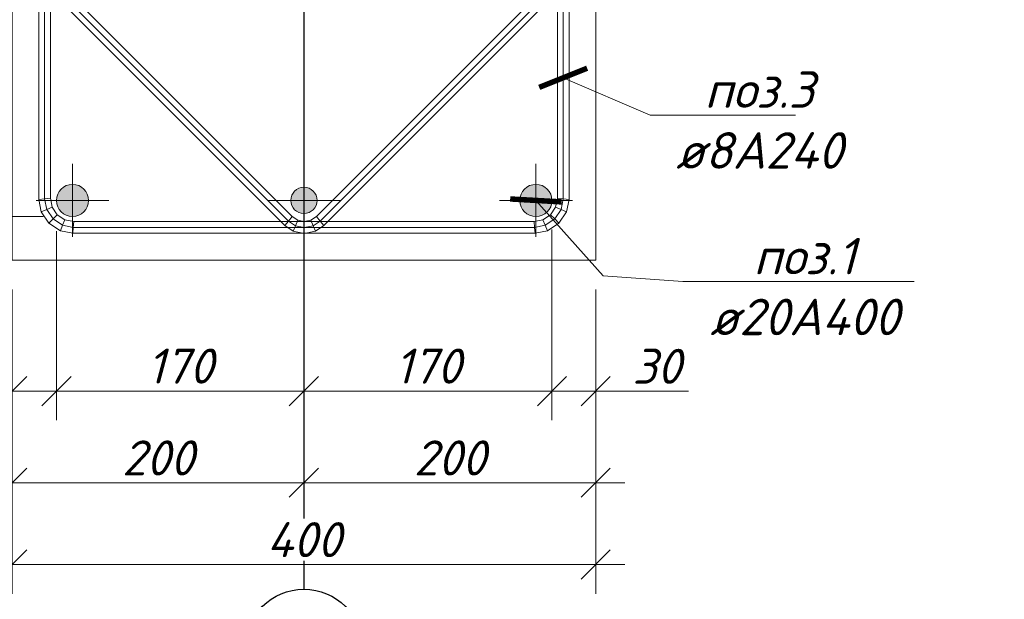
# Model space of a CAD drawing. Header units: millimetres. Extents: x 363306 to 7757304, y 1022887 to 1207196.
# Tile 46 of 256: x 666514 to 673262, y 1060815 to 1064785. Entities that reach past the tile are written whole.
import ezdxf
from ezdxf import colors
from ezdxf.entities.mleader import LeaderData, LeaderLine
from ezdxf.math import Vec2, Vec3

# ---------------------------------------------------------------- set-up
doc = ezdxf.new("R2010")
doc.units = ezdxf.units.MM
doc.linetypes.add('ACAD_ISO10W100', pattern=[18, 12, -3, 0, -3])
doc.linetypes.add('CENTERX2', pattern=[101.6, 63.5, -12.7, 12.7, -12.7])
doc.layers.add('kcd_tx', color=7, linetype='Continuous')
doc.layers.add('Оси', color=7, linetype='Continuous')
for name, color, linetype, lineweight in [('арматура', 1, 'Continuous', 40), ('Выноска', 5, 'Continuous', 15), ('выноски', 170, 'Continuous', 15), ('надпись 0.18', 160, 'Continuous', 18), ('Основная', 7, 'Continuous', 40), ('текст', 7, 'Continuous', 25)]:
    doc.layers.add(name, color=color, linetype=linetype, lineweight=lineweight)
doc.styles.add('PDF ISOCPEUR Italic', font='isocpeui.ttf')
doc.styles.get("Standard").update_dxf_attribs({"font": 'isocpeui.ttf'})
doc.styles.add('WMF-Times New Roman2', font='times.ttf')
doc.dimstyles.new('Санжар', dxfattribs={"dimtxt": 240, "dimasz": 200, "dimexe": 200, "dimexo": 200, "dimgap": 50, "dimtad": 1, "dimdec": 0, "dimtxsty": 'Standard', "dimblk": 'OBLIQUE', "dimcen": 2.5, "dimdle": 200, "dimclrd": 152, "dimclre": 152, "dimclrt": 152, "dimadec": 0, "dimazin": 0, "dimtfac": 1, "dimtdec": 0, "dimtmove": 0, "dimatfit": 3, "dimldrblk": 'OBLIQUE', "dimfxl": 0, "dimlwd": 0, "dimlwe": 0, "dimarcsym": 0})

# ---------------------------------------------------------------- blocks, each defined once
blk = doc.blocks.new('*U51')
at = {"lineweight": 5, "ltscale": 3}
h = blk.add_hatch(color=42, dxfattribs=at)
edge = h.paths.add_edge_path()
edge.add_arc((0, 0), 11, 0, 360)
at = {"color": 1, "linetype": 'CENTERX2', "lineweight": 0, "ltscale": 10}
for p, q in [((0, -25), (0, 25)), ((-25, 0), (25, 0))]:
    blk.add_line(p, q, dxfattribs=at)
at = {"layer": 'арматура', "color": 42, "lineweight": 15, "ltscale": 1.5}
blk.add_circle((0, 0), 11, dxfattribs=at)
blk = doc.blocks.new('*U52')
at = {"linetype": 'ACAD_ISO10W100', "lineweight": 5}
h = blk.add_hatch(color=140, dxfattribs=at)
edge = h.paths.add_edge_path()
edge.add_arc((0, 0), 9, 0, 360)
at = {"color": 1, "linetype": 'CENTERX2', "lineweight": 0, "ltscale": 10}
for p, q in [((0, -25), (0, 25)), ((-25, 0), (25, 0))]:
    blk.add_line(p, q, dxfattribs=at)
at = {"layer": 'арматура', "color": 140, "lineweight": 15, "ltscale": 1.5}
blk.add_circle((0, 0), 9, dxfattribs=at)
blk = doc.blocks.new('_Oblique')
at = {"color": 0, "linetype": 'ByBlock', "lineweight": -2}
blk.add_line((-0.5, -0.5), (0.5, 0.5), dxfattribs=at)
blk = doc.blocks.new('*D139')
at = {"layer": 'Defpoints', "color": 0, "lineweight": 25, "transparency": 16777216}
for p in [(666461.9, 1065137.1), (665361.9, 1063437.1), (666875.9, 1063437.1)]:
    blk.add_point(p, dxfattribs=at)
at = {"layer": 'kcd_tx', "lineweight": 0, "transparency": 16777216}
for p, q in [((665361.9, 1065337.1), (665361.9, 1063237.1)), ((666261.9, 1065137.1), (665161.9, 1065137.1)), ((666675.9, 1063437.1), (665161.9, 1063437.1))]:
    blk.add_line(p, q, dxfattribs=at)
at = {"layer": 'kcd_tx', "lineweight": 0, "transparency": 16777216, "xscale": 200, "yscale": 200, "zscale": 200}
for p, rotation in [((665361.9, 1065137.1), 90), ((665361.9, 1063437.1), 270)]:
    blk.add_blockref('_Oblique', p, dxfattribs=dict(at, rotation=rotation))
at = {"layer": 'kcd_tx', "lineweight": 0, "transparency": 16777216, "insert": (665190.4, 1064287.1), "char_height": 240, "attachment_point": 5, "rotation": 90, "bg_fill": 3, "box_fill_scale": 1.1, "bg_fill_color": 256, "bg_fill_true_color": 13158600, "bg_fill_transparency": 0}
blk.add_mtext('170', dxfattribs=at)
blk = doc.blocks.new('*D141')
at = {"layer": 'Defpoints', "color": 0, "lineweight": 25, "transparency": 16777216}
for p in [(666875.9, 1063437.1), (665361.9, 1063137.1), (666461.9, 1063137.1)]:
    blk.add_point(p, dxfattribs=at)
at = {"layer": 'kcd_tx', "lineweight": 0, "transparency": 16777216}
for p, q in [((665361.9, 1063637.1), (665361.9, 1063137.1)), ((666675.9, 1063437.1), (665161.9, 1063437.1)), ((666261.9, 1063137.1), (665161.9, 1063137.1)), ((665361.9, 1063137.1), (665361.9, 1062501.2))]:
    blk.add_line(p, q, dxfattribs=at)
at = {"layer": 'kcd_tx', "lineweight": 0, "transparency": 16777216, "xscale": 200, "yscale": 200, "zscale": 200}
for p, rotation in [((665361.9, 1063437.1), 90), ((665361.9, 1063137.1), 270)]:
    blk.add_blockref('_Oblique', p, dxfattribs=dict(at, rotation=rotation))
at = {"layer": 'kcd_tx', "lineweight": 0, "transparency": 16777216, "insert": (665191.9, 1062719.2), "char_height": 240, "attachment_point": 5, "rotation": 90, "bg_fill": 3, "box_fill_scale": 1.1, "bg_fill_color": 256, "bg_fill_true_color": 13158600, "bg_fill_transparency": 0}
blk.add_mtext('30', dxfattribs=at)
blk = doc.blocks.new('*D144')
at = {"layer": 'Defpoints', "color": 0, "lineweight": 25, "transparency": 16777216}
for p in [(666765.9, 1063537.1), (666765.9, 1062241), (668461.9, 1062136.5)]:
    blk.add_point(p, dxfattribs=at)
at = {"layer": 'kcd_tx', "lineweight": 0, "transparency": 16777216}
for p, q in [((666765.9, 1063337.1), (666765.9, 1062041)), ((668461.9, 1062336.5), (668461.9, 1062441)), ((668661.9, 1062241), (666565.9, 1062241))]:
    blk.add_line(p, q, dxfattribs=at)
at = {"layer": 'kcd_tx', "lineweight": 0, "transparency": 16777216, "xscale": 200, "yscale": 200, "zscale": 200, "rotation": 180}
blk.add_blockref('_Oblique', (666765.9, 1062241), dxfattribs=at)
at = {"layer": 'kcd_tx', "lineweight": 0, "transparency": 16777216, "xscale": 200, "yscale": 200, "zscale": 200}
blk.add_blockref('_Oblique', (668461.9, 1062241), dxfattribs=at)
at = {"layer": 'kcd_tx', "lineweight": 0, "transparency": 16777216, "insert": (667613.9, 1062412.5), "char_height": 240, "attachment_point": 5, "bg_fill": 3, "box_fill_scale": 1.1, "bg_fill_color": 256, "bg_fill_true_color": 13158600, "bg_fill_transparency": 0}
blk.add_mtext('170', dxfattribs=at)
blk = doc.blocks.new('*D145')
at = {"layer": 'Defpoints', "color": 0, "lineweight": 25, "transparency": 16777216}
for p in [(670161.9, 1063547.1), (670161.9, 1062241), (668461.9, 1062136.5)]:
    blk.add_point(p, dxfattribs=at)
at = {"layer": 'kcd_tx', "lineweight": 0, "transparency": 16777216}
for p, q in [((670161.9, 1063347.1), (670161.9, 1062041)), ((668461.9, 1062336.5), (668461.9, 1062441)), ((668261.9, 1062241), (670361.9, 1062241))]:
    blk.add_line(p, q, dxfattribs=at)
at = {"layer": 'kcd_tx', "lineweight": 0, "transparency": 16777216, "xscale": 200, "yscale": 200, "zscale": 200, "rotation": 180}
blk.add_blockref('_Oblique', (668461.9, 1062241), dxfattribs=at)
at = {"layer": 'kcd_tx', "lineweight": 0, "transparency": 16777216, "xscale": 200, "yscale": 200, "zscale": 200}
blk.add_blockref('_Oblique', (670161.9, 1062241), dxfattribs=at)
at = {"layer": 'kcd_tx', "lineweight": 0, "transparency": 16777216, "insert": (669311.9, 1062412.5), "char_height": 240, "attachment_point": 5, "bg_fill": 3, "box_fill_scale": 1.1, "bg_fill_color": 256, "bg_fill_true_color": 13158600, "bg_fill_transparency": 0}
blk.add_mtext('170', dxfattribs=at)
blk = doc.blocks.new('*D146')
at = {"layer": 'Defpoints', "color": 0, "lineweight": 25, "transparency": 16777216}
for p in [(666765.9, 1063537.1), (666461.9, 1063137.1), (666461.9, 1062241)]:
    blk.add_point(p, dxfattribs=at)
at = {"layer": 'kcd_tx', "lineweight": 0, "transparency": 16777216}
for p, q in [((666765.9, 1063337.1), (666765.9, 1062041)), ((666461.9, 1062937.1), (666461.9, 1062041)), ((666461.9, 1062241), (665826.1, 1062241)), ((666965.9, 1062241), (666461.9, 1062241))]:
    blk.add_line(p, q, dxfattribs=at)
at = {"layer": 'kcd_tx', "lineweight": 0, "transparency": 16777216, "xscale": 200, "yscale": 200, "zscale": 200, "rotation": 180}
blk.add_blockref('_Oblique', (666461.9, 1062241), dxfattribs=at)
at = {"layer": 'kcd_tx', "lineweight": 0, "transparency": 16777216, "xscale": 200, "yscale": 200, "zscale": 200}
blk.add_blockref('_Oblique', (666765.9, 1062241), dxfattribs=at)
at = {"layer": 'kcd_tx', "lineweight": 0, "transparency": 16777216, "insert": (666044, 1062411), "char_height": 240, "attachment_point": 5, "bg_fill": 3, "box_fill_scale": 1.1, "bg_fill_color": 256, "bg_fill_true_color": 13158600, "bg_fill_transparency": 0}
blk.add_mtext('30', dxfattribs=at)
blk = doc.blocks.new('*D147')
at = {"layer": 'Defpoints', "color": 0, "lineweight": 25, "transparency": 16777216}
for p in [(670161.9, 1063547.1), (670461.9, 1063137.1), (670461.9, 1062241)]:
    blk.add_point(p, dxfattribs=at)
at = {"layer": 'kcd_tx', "lineweight": 0, "transparency": 16777216}
for p, q in [((670161.9, 1063347.1), (670161.9, 1062041)), ((670461.9, 1062937.1), (670461.9, 1062041)), ((669961.9, 1062241), (670461.9, 1062241)), ((670461.9, 1062241), (671097.7, 1062241))]:
    blk.add_line(p, q, dxfattribs=at)
at = {"layer": 'kcd_tx', "lineweight": 0, "transparency": 16777216, "xscale": 200, "yscale": 200, "zscale": 200, "rotation": 180}
blk.add_blockref('_Oblique', (670161.9, 1062241), dxfattribs=at)
at = {"layer": 'kcd_tx', "lineweight": 0, "transparency": 16777216, "xscale": 200, "yscale": 200, "zscale": 200}
blk.add_blockref('_Oblique', (670461.9, 1062241), dxfattribs=at)
at = {"layer": 'kcd_tx', "lineweight": 0, "transparency": 16777216, "insert": (670879.8, 1062411), "char_height": 240, "attachment_point": 5, "bg_fill": 3, "box_fill_scale": 1.1, "bg_fill_color": 256, "bg_fill_true_color": 13158600, "bg_fill_transparency": 0}
blk.add_mtext('30', dxfattribs=at)
blk = doc.blocks.new('*D148')
at = {"layer": 'Defpoints', "color": 0, "lineweight": 25, "transparency": 16777216}
for p in [(666461.9, 1063137.1), (668461.9, 1063137.1), (668461.9, 1061613.5)]:
    blk.add_point(p, dxfattribs=at)
at = {"layer": 'kcd_tx', "lineweight": 0, "transparency": 16777216}
for p, q in [((666461.9, 1062937.1), (666461.9, 1061413.5)), ((668461.9, 1062937.1), (668461.9, 1061413.5)), ((666261.9, 1061613.5), (668661.9, 1061613.5))]:
    blk.add_line(p, q, dxfattribs=at)
at = {"layer": 'kcd_tx', "lineweight": 0, "transparency": 16777216, "xscale": 200, "yscale": 200, "zscale": 200, "rotation": 180}
blk.add_blockref('_Oblique', (666461.9, 1061613.5), dxfattribs=at)
at = {"layer": 'kcd_tx', "lineweight": 0, "transparency": 16777216, "xscale": 200, "yscale": 200, "zscale": 200}
blk.add_blockref('_Oblique', (668461.9, 1061613.5), dxfattribs=at)
at = {"layer": 'kcd_tx', "lineweight": 0, "transparency": 16777216, "insert": (667461.9, 1061783.5), "char_height": 240, "attachment_point": 5, "bg_fill": 3, "box_fill_scale": 1.1, "bg_fill_color": 256, "bg_fill_true_color": 13158600, "bg_fill_transparency": 0}
blk.add_mtext('200', dxfattribs=at)
blk = doc.blocks.new('*D149')
at = {"layer": 'Defpoints', "color": 0, "lineweight": 25, "transparency": 16777216}
for p in [(668461.9, 1063137.1), (670461.9, 1063137.1), (670461.9, 1061613.5)]:
    blk.add_point(p, dxfattribs=at)
at = {"layer": 'kcd_tx', "lineweight": 0, "transparency": 16777216}
for p, q in [((668461.9, 1062937.1), (668461.9, 1061413.5)), ((670461.9, 1062937.1), (670461.9, 1061413.5)), ((668261.9, 1061613.5), (670661.9, 1061613.5))]:
    blk.add_line(p, q, dxfattribs=at)
at = {"layer": 'kcd_tx', "lineweight": 0, "transparency": 16777216, "xscale": 200, "yscale": 200, "zscale": 200, "rotation": 180}
blk.add_blockref('_Oblique', (668461.9, 1061613.5), dxfattribs=at)
at = {"layer": 'kcd_tx', "lineweight": 0, "transparency": 16777216, "xscale": 200, "yscale": 200, "zscale": 200}
blk.add_blockref('_Oblique', (670461.9, 1061613.5), dxfattribs=at)
at = {"layer": 'kcd_tx', "lineweight": 0, "transparency": 16777216, "insert": (669461.9, 1061783.5), "char_height": 240, "attachment_point": 5, "bg_fill": 3, "box_fill_scale": 1.1, "bg_fill_color": 256, "bg_fill_true_color": 13158600, "bg_fill_transparency": 0}
blk.add_mtext('200', dxfattribs=at)
blk = doc.blocks.new('*D150')
at = {"layer": 'Defpoints', "color": 0, "lineweight": 25, "transparency": 16777216}
for p in [(666461.9, 1063137.1), (670461.9, 1063137.1), (670461.9, 1061053.6)]:
    blk.add_point(p, dxfattribs=at)
at = {"layer": 'kcd_tx', "lineweight": 0, "transparency": 16777216}
for p, q in [((666461.9, 1062937.1), (666461.9, 1060853.6)), ((670461.9, 1062937.1), (670461.9, 1060853.6)), ((666261.9, 1061053.6), (670661.9, 1061053.6))]:
    blk.add_line(p, q, dxfattribs=at)
at = {"layer": 'kcd_tx', "lineweight": 0, "transparency": 16777216, "xscale": 200, "yscale": 200, "zscale": 200, "rotation": 180}
blk.add_blockref('_Oblique', (666461.9, 1061053.6), dxfattribs=at)
at = {"layer": 'kcd_tx', "lineweight": 0, "transparency": 16777216, "xscale": 200, "yscale": 200, "zscale": 200}
blk.add_blockref('_Oblique', (670461.9, 1061053.6), dxfattribs=at)
at = {"layer": 'kcd_tx', "lineweight": 0, "transparency": 16777216, "insert": (668461.9, 1061223.6), "char_height": 240, "attachment_point": 5, "bg_fill": 3, "box_fill_scale": 1.1, "bg_fill_color": 256, "bg_fill_true_color": 13158600, "bg_fill_transparency": 0}
blk.add_mtext('400', dxfattribs=at)
blk = doc.blocks.new('_ArchTick')
at = {"color": 0, "linetype": 'ByBlock', "const_width": 0.15}
blk.add_lwpolyline([(-0.5, -0.5), (0.5, 0.5)], dxfattribs=at)

msp = doc.modelspace()

# ---------------------------------------------------------------- linework, layer by layer
at = {"lineweight": 15}
for p, q in [((666644.909, 1063554.183), (666644.909, 1066715.942)), ((666724.909, 1063562.063), (666724.909, 1066708.063)), ((670198.909, 1066708.063), (670198.909, 1063562.063)), ((670278.909, 1066714.359), (670278.909, 1063554.183)), ((668331.373, 1063374.561), (666696.887, 1065009.048)), ((668382.37, 1063436.702), (666759.027, 1065060.045)), ((670166.298, 1065055.927), (668547.072, 1063436.702)), ((670227.318, 1065003.811), (668598.069, 1063374.561)), ((666644.909, 1063554.183), (666684.909, 1063558.123)), ((666661.73, 1063469.619), (666644.909, 1063554.183)), ((666724.909, 1063562.063), (666684.909, 1063558.123)), ((666737.089, 1063500.833), (666724.909, 1063562.063)), ((670198.909, 1063562.063), (670186.73, 1063500.833)), ((670198.909, 1063562.063), (670238.909, 1063558.123)), ((670278.909, 1063554.183), (670238.909, 1063558.123)), ((670278.909, 1063554.183), (670262.088, 1063469.619)), ((666661.73, 1063469.619), (666699.409, 1063485.226)), ((666714.096, 1063391.249), (666661.73, 1063469.619)), ((666737.089, 1063500.833), (666699.409, 1063485.226)), ((666771.772, 1063448.926), (666737.089, 1063500.833)), ((670186.73, 1063500.833), (670152.046, 1063448.926)), ((670186.73, 1063500.833), (670224.409, 1063485.226)), ((670262.088, 1063469.619), (670209.723, 1063391.249)), ((670262.088, 1063469.619), (670224.409, 1063485.226)), ((666714.096, 1063391.249), (666742.934, 1063420.087)), ((666792.466, 1063338.884), (666714.096, 1063391.249)), ((666771.772, 1063448.926), (666742.934, 1063420.087)), ((666823.68, 1063414.242), (666771.772, 1063448.926)), ((666823.68, 1063414.242), (666808.073, 1063376.563)), ((666884.909, 1063402.063), (666823.68, 1063414.242)), ((666884.909, 1063402.063), (666880.97, 1063362.063)), ((670038.909, 1063402.063), (666884.909, 1063402.063)), ((668331.373, 1063374.561), (668356.872, 1063405.631)), ((668382.37, 1063436.702), (668356.872, 1063405.631)), ((668420.153, 1063411.456), (668382.37, 1063436.702)), ((668420.153, 1063411.456), (668404.546, 1063373.777)), ((668464.721, 1063402.591), (668420.153, 1063411.456)), ((668509.289, 1063411.456), (668464.721, 1063402.591)), ((668464.721, 1063402.591), (668464.721, 1063361.807)), ((668547.072, 1063436.702), (668509.289, 1063411.456)), ((668509.289, 1063411.456), (668524.897, 1063373.777)), ((668547.072, 1063436.702), (668572.571, 1063405.631)), ((668598.069, 1063374.561), (668572.571, 1063405.631)), ((670100.139, 1063414.242), (670038.909, 1063402.063)), ((670038.909, 1063402.063), (670042.849, 1063362.063)), ((670152.046, 1063448.926), (670100.139, 1063414.242)), ((670100.139, 1063414.242), (670115.746, 1063376.563)), ((670209.723, 1063391.249), (670131.353, 1063338.884)), ((670152.046, 1063448.926), (670180.885, 1063420.087)), ((670209.723, 1063391.249), (670180.885, 1063420.087)), ((666792.466, 1063338.884), (666808.073, 1063376.563)), ((666877.03, 1063322.063), (666792.466, 1063338.884)), ((666877.03, 1063322.063), (666880.97, 1063362.063)), ((670046.789, 1063322.063), (666877.03, 1063322.063)), ((668388.939, 1063336.097), (668331.373, 1063374.561)), ((668388.939, 1063336.097), (668404.546, 1063373.777)), ((668464.721, 1063321.023), (668388.939, 1063336.097)), ((668464.721, 1063321.023), (668464.721, 1063361.807)), ((668540.504, 1063336.097), (668464.721, 1063321.023)), ((668540.504, 1063336.097), (668524.897, 1063373.777)), ((668598.069, 1063374.561), (668540.504, 1063336.097)), ((670046.789, 1063322.063), (670042.849, 1063362.063)), ((670131.353, 1063338.884), (670046.789, 1063322.063)), ((670131.353, 1063338.884), (670115.746, 1063376.563))]:
    msp.add_line(p, q, dxfattribs=at)
at = {"color": 9, "lineweight": 15}
for p, q in [((666684.909, 1063558.123), (666684.909, 1066712.002)), ((670238.909, 1066711.211), (670238.909, 1063558.123)), ((668356.872, 1063405.631), (666727.957, 1065034.546)), ((670196.808, 1065029.869), (668572.571, 1063405.631)), ((666699.409, 1063485.226), (666684.909, 1063558.123)), ((670238.909, 1063558.123), (670224.409, 1063485.226)), ((666742.934, 1063420.087), (666699.409, 1063485.226)), ((670224.409, 1063485.226), (670180.885, 1063420.087)), ((666808.073, 1063376.563), (666742.934, 1063420.087)), ((668404.546, 1063373.777), (668356.872, 1063405.631)), ((668572.571, 1063405.631), (668524.897, 1063373.777)), ((670180.885, 1063420.087), (670115.746, 1063376.563)), ((666880.97, 1063362.063), (666808.073, 1063376.563)), ((670042.849, 1063362.063), (666880.97, 1063362.063)), ((668464.721, 1063361.807), (668404.546, 1063373.777)), ((668524.897, 1063373.777), (668464.721, 1063361.807)), ((670115.746, 1063376.563), (670042.849, 1063362.063))]:
    msp.add_line(p, q, dxfattribs=at)
at = {"layer": 'Выноска'}
msp.add_lwpolyline([(670461.909, 1063137.063), (666461.909, 1063137.063), (666461.909, 1067137.063), (670461.909, 1067137.063)], close=True, dxfattribs=at)
at = {"layer": 'Оси', "ltscale": 500}
msp.add_line((668461.909, 1068314.401), (668461.909, 1060884.556), dxfattribs=at)

# ---------------------------------------------------------------- block references
at = {"layer": 'Основная', "color": 6, "lineweight": 18, "xscale": 10, "yscale": 10, "zscale": 10}
for name, p in [('*U51', (666875.909, 1063547.063)), ('*U52', (668461.909, 1063547.063)), ('*U51', (670051.909, 1063547.063))]:
    msp.add_blockref(name, p, dxfattribs=at)

# ---------------------------------------------------------------- texts
at = {"layer": 'надпись 0.18', "ltscale": 100, "char_height": 250, "width": 18701.18103, "attachment_point": 1, "style": 'WMF-Times New Roman2'}
for s, insert in [('{\\fISOCPEUR|b0|i1|c204|p34;\\C256;\\c0;            Примечание:\\P\\pi-572.7275,l572.7275,t572.7275,859.7325,954.545;1.^IДанный лист читать совместно с листами К\\fISOCPEUR|b0|i1|c0|p34;p\\fISOCPEUR|b0|i1|c204|p34;-\\fISOCPEUR|b0|i1|c0|p34;5-6\\fISOCPEUR|b0|i1|c204|p34;.   \\P2.^IДля фундаментов бетон кл. В15\\P3.^IЗа  отм  0,000  принято  отметка  чистого пола  1 этажа, что соответствует  абсолютной отм. \\fISOCPEUR|b0|i1|c0|p34;\\C1;00\\fISOCPEUR|b0|i1|c204|p34;.\\fISOCPEUR|b0|i1|c0|p34;00\\fISOCPEUR|b0|i1|c204|p34;\\C256;\\c0;    \\P4.^IФундаменты выполнить из бетона класса B15 (М200)\\P5.^IДля  обеспечения 50мм  слоя  бетона   арматуру фундаментной  ленты укладывать  на  кубики-фиксаторы,  изготовленные из цементно-песчаного раствора  М100 размерами 40х40х50мм.  \\P\\pi-750,l1000,t1000;\\fISOCPEUR|b0|i1|c0|p34;6.^I\\fISOCPEUR|b0|i1|c204|p34;Щебёночная подготовка толщ. 100 мм\\P\\pi0,l0,tz;\\fISOCPEUR|b0|i1|c0|p34;\\C7; \\fISOCPEUR|b0|i1|c204|p34;7.   Фундаменты выполнить из г\\C256;\\c0;оризонтальная\\C7; \\C256;\\c0;гидроизоляция из цементно-песчаного}', (473517.709, 1063631.532)), ('{\\fISOCPEUR|b0|i1|c204|p34;\\C256;\\c0;            Примечание:\\P\\pi-572.7275,l572.7275,t500,859.7325,954.545;1.^IДанный лист читать совместно с листами К\\fISOCPEUR|b0|i1|c0|p34;p\\fISOCPEUR|b0|i1|c204|p34;-\\fISOCPEUR|b0|i1|c0|p34;5-6\\fISOCPEUR|b0|i1|c204|p34;.   \\P2.^IДля фундаментов бетон кл. В15\\P3.^IЗа  отм  0,000  принято  отметка  чистого пола  1 этажа, что соответствует  абсолютной отм. \\fISOCPEUR|b0|i1|c0|p34;\\C1;000\\fISOCPEUR|b0|i1|c204|p34;.\\fISOCPEUR|b0|i1|c0|p34;00\\fISOCPEUR|b0|i1|c204|p34;\\C256;\\c0;  \\P4.^IФундаменты выполнить из бетона класса B15 (М200)\\P5.^IДля  обеспечения 50мм  слоя  бетона   арматуру фундаментной  ленты укладывать  на  кубики-фиксаторы,  изготовленные из цементно-песчаного раствора  М100 размерами 40х40х50мм.  \\P\\pi-1000,l1000,t500;\\fISOCPEUR|b0|i1|c0|p34;6.^I\\fISOCPEUR|b0|i1|c204|p34;Щебёночная подготовка толщ. 100 мм\\P\\pi-572.7275,l572.7275,t500,859.7325,954.545;\\C7;7.^IФундаменты выполнить из г\\C256;\\c0;оризонтальная\\C7; \\C256;\\c0;гидроизоляция из цементно-песчаного}', (563309.714, 1063475.586))]:
    msp.add_mtext(s, dxfattribs=dict(at, insert=insert))

# ---------------------------------------------------------------- leaders
at = {"layer": 'выноски', "color": 7, "ltscale": 500}
ml = msp.add_multileader_mtext('Standard', dxfattribs=at)
ml.set_content('{\\C256;поз.\\C172;3 \\P\\C244;ø8А240}', color=7, style='PDF ISOCPEUR Italic')
ml.set_leader_properties(color=256, linetype='ByLayer', lineweight=-1)
ml.set_arrow_properties(name='ARCHTICK')
ml.build(insert=Vec2(0, 0))
ml.multileader.update_dxf_attribs({"text_left_attachment_type": 6, "text_right_attachment_type": 6, "dogleg_length": 50, "arrow_head_size": 250})
ctx = ml.context
ctx.base_point, ctx.char_height, ctx.arrow_head_size, ctx.landing_gap_size, ctx.plane_origin, ctx.plane_x_axis, ctx.plane_y_axis = Vec3(670967.745, 1064131.34), 250, 250, 0.45, Vec3(669680.563, 1069771.93), Vec3(1, -0.00000009), Vec3(0.00000009, 1)
ctx.left_attachment, ctx.right_attachment, ctx.text_align_type = 6, 6, 1
notes = []
notes.append((ctx, [(0, (1, 1, 0), (670835.262, 1064131.34), (1, -0.00000009), 132.483, [(0, [(670238.909, 1064387.014)], 0, [])])]))
ctx.mtext.insert, ctx.mtext.text_direction, ctx.mtext.rotation, ctx.mtext.width, ctx.mtext.alignment, ctx.mtext.flow_direction = Vec3(671583.157, 1064431.34), Vec3(1, -0.00000009), 6.28318522, 855.11577, 2, 5
for ctx, leaders in notes:
    for number, flags, end, landing, length, lines in leaders:
        leader = LeaderData()
        leader.index, (leader.has_last_leader_line, leader.has_dogleg_vector, leader.attachment_direction) = number, flags
        leader.last_leader_point, leader.dogleg_vector, leader.dogleg_length = Vec3(end), Vec3(landing), length
        for number, points, colour, breaks in lines:
            line = LeaderLine()
            line.index, line.vertices, line.color, line.breaks = number, Vec3.list(points), colors.encode_raw_color(colour), breaks
            leader.lines.append(line)
        ctx.leaders.append(leader)

# ---------------------------------------------------------------- next in the draw order: dimensions: what is measured, and where the dimension line sits
at = {"layer": 'kcd_tx', "color": 18, "lineweight": 0, "true_color": 0x000000}
dim = msp.add_linear_dim(base=(665361.908, 1063437.063), p1=(666461.909, 1065137.063), p2=(666875.909, 1063437.063), angle=270, dimstyle='Санжар', override={"dimlfac": 0.1, "dimclrd": 256, "dimclre": 256, "dimclrt": 256, "dimfxl": 0.18, "dimtfill": 1, "dimarcsym": 2}, dxfattribs=at)
dim.commit()
dim.dimension.update_dxf_attribs({"geometry": '*D139', "text_midpoint": (665190.363, 1064287.063)})

# ---------------------------------------------------------------- next in the draw order: dimensions: what is measured, and where the dimension line sits
dim = msp.add_linear_dim(base=(665361.908, 1063137.063), p1=(666875.909, 1063437.063), p2=(666461.909, 1063137.063), angle=90, dimstyle='Санжар', override={"dimlfac": 0.1, "dimclrd": 256, "dimclre": 256, "dimclrt": 256, "dimfxl": 0.18, "dimtfill": 1, "dimarcsym": 2}, dxfattribs=at)
dim.commit()
dim.dimension.update_dxf_attribs({"geometry": '*D141', "text_midpoint": (665361.908, 1062719.154), "dimtype": 160})

# ---------------------------------------------------------------- next in the draw order: dimensions: what is measured, and where the dimension line sits
dim = msp.add_linear_dim(base=(666765.909, 1062240.999), p1=(668461.909, 1062136.461), p2=(666765.909, 1063537.063), dimstyle='Санжар', override={"dimlfac": 0.1, "dimclrd": 256, "dimclre": 256, "dimclrt": 256, "dimfxl": 0.18, "dimtfill": 1, "dimarcsym": 2}, dxfattribs=at)
dim.commit()
dim.dimension.update_dxf_attribs({"geometry": '*D144', "text_midpoint": (667613.909, 1062412.545)})

# ---------------------------------------------------------------- next in the draw order: dimensions: what is measured, and where the dimension line sits
dim = msp.add_linear_dim(base=(666461.909, 1062240.999), p1=(666765.909, 1063537.063), p2=(666461.909, 1063137.063), angle=180, dimstyle='Санжар', override={"dimlfac": 0.1, "dimclrd": 256, "dimclre": 256, "dimclrt": 256, "dimfxl": 0.18, "dimtfill": 1, "dimarcsym": 2}, dxfattribs=at)
dim.commit()
dim.dimension.update_dxf_attribs({"geometry": '*D146', "text_midpoint": (666044, 1062240.999), "dimtype": 160})
dim = msp.add_linear_dim(base=(670161.909, 1062240.999), p1=(668461.909, 1062136.461), p2=(670161.909, 1063547.063), dimstyle='Санжар', override={"dimlfac": 0.1, "dimclrd": 256, "dimclre": 256, "dimclrt": 256, "dimfxl": 0.18, "dimtfill": 1, "dimarcsym": 2}, dxfattribs=at)
dim.commit()
dim.dimension.update_dxf_attribs({"geometry": '*D145', "text_midpoint": (669311.909, 1062412.545)})

# ---------------------------------------------------------------- next in the draw order: dimensions: what is measured, and where the dimension line sits
dim = msp.add_linear_dim(base=(670461.909, 1062240.999), p1=(670161.909, 1063547.063), p2=(670461.909, 1063137.063), angle=180, dimstyle='Санжар', override={"dimlfac": 0.1, "dimclrd": 256, "dimclre": 256, "dimclrt": 256, "dimfxl": 0.18, "dimtfill": 1, "dimarcsym": 2}, dxfattribs=at)
dim.commit()
dim.dimension.update_dxf_attribs({"geometry": '*D147', "text_midpoint": (670879.818, 1062240.999), "dimtype": 160})
dim = msp.add_linear_dim(base=(668461.909, 1061613.546), p1=(666461.909, 1063137.063), p2=(668461.909, 1063137.063), angle=180, dimstyle='Санжар', override={"dimlfac": 0.1, "dimclrd": 256, "dimclre": 256, "dimclrt": 256, "dimfxl": 0.18, "dimtfill": 1, "dimarcsym": 2}, dxfattribs=at)
dim.commit()
dim.dimension.update_dxf_attribs({"geometry": '*D148', "text_midpoint": (667461.909, 1061783.546)})

# ---------------------------------------------------------------- next in the draw order: dimensions: what is measured, and where the dimension line sits
dim = msp.add_linear_dim(base=(670461.909, 1061613.546), p1=(668461.909, 1063137.063), p2=(670461.909, 1063137.063), angle=180, dimstyle='Санжар', override={"dimlfac": 0.1, "dimclrd": 256, "dimclre": 256, "dimclrt": 256, "dimfxl": 0.18, "dimtfill": 1, "dimarcsym": 2}, dxfattribs=at)
dim.commit()
dim.dimension.update_dxf_attribs({"geometry": '*D149', "text_midpoint": (669461.909, 1061783.546)})

# ---------------------------------------------------------------- next in the draw order: dimensions: what is measured, and where the dimension line sits
dim = msp.add_linear_dim(base=(670461.909, 1061053.604), p1=(666461.909, 1063137.063), p2=(670461.909, 1063137.063), angle=180, dimstyle='Санжар', override={"dimlfac": 0.1, "dimclrd": 256, "dimclre": 256, "dimclrt": 256, "dimfxl": 0.18, "dimtfill": 1, "dimarcsym": 2}, dxfattribs=at)
dim.commit()
dim.dimension.update_dxf_attribs({"geometry": '*D150', "text_midpoint": (668461.909, 1061223.604)})

# ---------------------------------------------------------------- next in the draw order: linework, layer by layer
at = {"layer": 'текст'}
msp.add_circle((668461.909, 1060484.556), 400, dxfattribs=at)

# ---------------------------------------------------------------- next in the draw order: texts
at = {"layer": 'надпись 0.18', "ltscale": 100, "insert": (608309.714, 1063475.586), "char_height": 250, "width": 18701.18103, "attachment_point": 1, "style": 'WMF-Times New Roman2'}
msp.add_mtext('{\\fISOCPEUR|b0|i1|c204|p34;\\C256;\\c0;            Примечание:\\P\\pi-572.7275,l572.7275,t500,859.7325,954.545;1.^IДанный лист читать совместно с листами К\\fISOCPEUR|b0|i1|c0|p34;p\\fISOCPEUR|b0|i1|c204|p34;-\\fISOCPEUR|b0|i1|c0|p34;5-6\\fISOCPEUR|b0|i1|c204|p34;.   \\P2.^IДля фундаментов бетон кл. В15\\P3.^IЗа  отм  0,000  принято  отметка  чистого пола  1 этажа, что соответствует  абсолютной отм. \\fISOCPEUR|b0|i1|c0|p34;\\C1;000\\fISOCPEUR|b0|i1|c204|p34;.\\fISOCPEUR|b0|i1|c0|p34;00\\fISOCPEUR|b0|i1|c204|p34;\\C256;\\c0;  \\P4.^IФундаменты выполнить из бетона класса B15 (М200)\\P5.^IДля  обеспечения 50мм  слоя  бетона   арматуру фундаментной  ленты укладывать  на  кубики-фиксаторы,  изготовленные из цементно-песчаного раствора  М100 размерами 40х40х50мм.  \\P\\pi-1000,l1000,t500;\\fISOCPEUR|b0|i1|c0|p34;6.^I\\fISOCPEUR|b0|i1|c204|p34;Щебёночная подготовка толщ. 100 мм\\P\\pi-572.7275,l572.7275,t500,859.7325,954.545;\\C7;7.^IФундаменты выполнить из г\\C256;\\c0;оризонтальная\\C7; \\C256;\\c0;гидроизоляция из цементно-песчаного}', dxfattribs=at)

# ---------------------------------------------------------------- next in the draw order: leaders
at = {"layer": 'выноски', "color": 7, "ltscale": 500}
ml = msp.add_multileader_mtext('Standard', dxfattribs=at)
ml.set_content('{\\C172;поз.1\\P\\C244;ø20А400 }', color=7, style='PDF ISOCPEUR Italic')
ml.set_leader_properties(color=256, linetype='ByLayer', lineweight=-1)
ml.set_arrow_properties(name='ARCHTICK')
ml.build(insert=Vec2(0, 0))
ml.multileader.update_dxf_attribs({"text_left_attachment_type": 6, "text_right_attachment_type": 6, "dogleg_length": 132.483, "arrow_head_size": 250})
ctx = ml.context
ctx.base_point, ctx.char_height, ctx.arrow_head_size, ctx.landing_gap_size, ctx.plane_origin, ctx.plane_x_axis, ctx.plane_y_axis = Vec3(671191.862, 1062990.886), 250, 250, 0.45, Vec3(675507.456, 1062547.109), Vec3(1, -0.00000009), Vec3(0.00000009, 1)
ctx.left_attachment, ctx.right_attachment, ctx.text_align_type = 6, 6, 1
notes = []
notes.append((ctx, [(1, (1, 1, 0), (671059.379, 1062990.886), (1, -0.00000009), 132.483, [(5, [(670051.909, 1063547.063), (670513.215, 1063029.732)], 0, [])])]))
ctx.mtext.insert, ctx.mtext.text_direction, ctx.mtext.rotation, ctx.mtext.alignment, ctx.mtext.flow_direction = Vec3(671893.448, 1063290.886), Vec3(1, -0.00000009), 6.28318522, 2, 5
for ctx, leaders in notes:
    for number, flags, end, landing, length, lines in leaders:
        leader = LeaderData()
        leader.index, (leader.has_last_leader_line, leader.has_dogleg_vector, leader.attachment_direction) = number, flags
        leader.last_leader_point, leader.dogleg_vector, leader.dogleg_length = Vec3(end), Vec3(landing), length
        for number, points, colour, breaks in lines:
            line = LeaderLine()
            line.index, line.vertices, line.color, line.breaks = number, Vec3.list(points), colors.encode_raw_color(colour), breaks
            leader.lines.append(line)
        ctx.leaders.append(leader)

doc.saveas('drawing.dxf')
